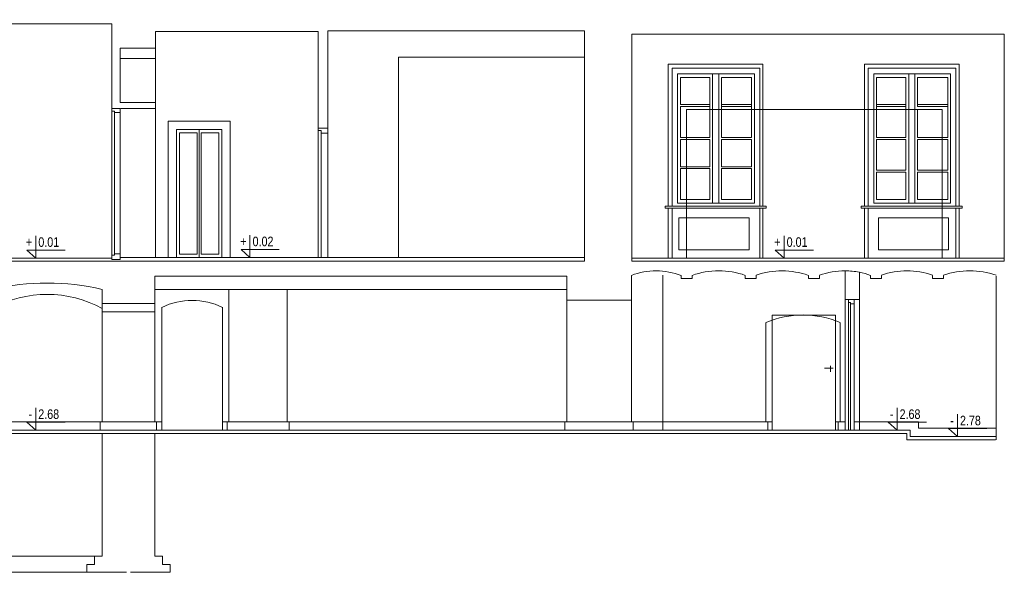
# Model space of a CAD drawing. Header units: millimetres. Extents: x -573548 to 674770, y -246895 to -89040.
# Tile 143 of 199: x 86434 to 101825, y -202898 to -194259. Entities that reach past the tile are written whole.
import ezdxf
from ezdxf import colors
from ezdxf.entities.mleader import LeaderData, LeaderLine
from ezdxf.math import Vec2, Vec3

# ---------------------------------------------------------------- set-up
doc = ezdxf.new("R2010")
doc.units = ezdxf.units.MM
doc.layers.add('0_Nr_pióra__1', color=7, linetype='Continuous', lineweight=13, true_color=0x3f3f3f)
doc.layers.add('__S_WM_OPIS', color=151, linetype='Continuous')
for name, color, linetype, lineweight in [('a-widokowe_Nr_pióra__8', 8, 'Continuous', 9), ('A-ZELBET_Nr_pióra__5', 8, 'Continuous', 9), ('A_okno_Nr_pióra__1', 8, 'Continuous', 9), ('A_okno_Nr_pióra__8', 8, 'Continuous', 9), ('A_warstwy_Nr_pióra__2', 8, 'Continuous', 9), ('A_warstwy_Nr_pióra__8', 8, 'Continuous', 9), ('A_widok_Nr_pióra__1', 8, 'Continuous', 9), ('A_widok_Nr_pióra__2', 8, 'Continuous', 9), ('AO-RZEDNE_Nr_pióra__2', 8, 'Continuous', 9), ('AO-RZEDNE_Nr_pióra__61', 8, 'Continuous', 9), ('co_Nr_pióra__8', 8, 'Continuous', 9), ('DRZWI_Nr_pióra__1', 8, 'Continuous', 9), ('DRZWI_Nr_pióra__2', 8, 'Continuous', 9), ('DRZWI_Nr_pióra__41', 8, 'Continuous', 9), ('niewidoczne_Nr_pióra__1', 8, 'Continuous', 9), ('niewidoczne_Nr_pióra__8', 8, 'Continuous', 9), ('SCIANY_KONSTR_Nr_pióra__1', 8, 'Continuous', 9), ('SCIANY_KONSTR_Nr_pióra__21', 8, 'Continuous', 9)]:
    doc.layers.add(name, color=color, linetype=linetype, lineweight=lineweight)
doc.styles.add('STYL_AUTOMATYCZNY_5', font='arial.ttf', dxfattribs={"width": 0.8})
doc.styles.add('WĄSKI 2', font='arial.ttf', dxfattribs={"width": 0.7})

# ---------------------------------------------------------------- blocks, each defined once
blk = doc.blocks.new('A$C685D2BB2')
at = {"layer": '0_Nr_pióra__1'}
for p, q in [((10495, 4142), (10495, 2222)), ((11445, 4142), (11445, 2222)), ((19939, 3902), (19939, 2352)), ((20034, 3930), (20034, 2222)), ((21024, 3924), (21024, 2222)), ((21099, 3902), (21099, 2352)), ((19939, 2352), (19969, 2352)), ((21069, 2352), (21069, 2222)), ((21069, 2352), (21099, 2352))]:
    blk.add_line(p, q, dxfattribs=at)
for centre, radius, start, end in [((10970, 3165), 1086, 64.0674, 115.9326), ((20519, 2566), 1457, 66.5381, 113.4619)]:
    blk.add_arc(centre, radius, start, end, dxfattribs=at)
at = {"layer": 'a-widokowe_Nr_pióra__8'}
for p, q in [((21230, 2222), (21230, 4218)), ((21260, 2222), (21260, 4218)), ((21317, 2222), (21317, 4198)), ((10495, 2352), (6415, 2352)), ((20034, 2352), (11445, 2352)), ((21176, 2352), (21024, 2352)), ((22323, 2352), (21317, 2352)), ((22323, 2352), (22323, 2252)), ((23525, 2252), (22323, 2252))]:
    blk.add_line(p, q, dxfattribs=at)
at = {"layer": 'A-ZELBET_Nr_pióra__5'}
blk.add_line((9845, 7252), (9715, 7252), dxfattribs=at)
at = {"layer": 'A_okno_Nr_pióra__1'}
for p, q in [((19892, 7942), (18412, 7942)), ((18412, 7942), (18412, 5722)), ((18473, 7882), (18473, 5722)), ((19843, 7882), (18473, 7882)), ((19843, 7882), (19843, 7179)), ((19892, 7942), (19892, 7232)), ((22957, 7942), (21477, 7942)), ((21477, 7942), (21477, 7179)), ((21538, 7882), (21538, 7179)), ((22908, 7882), (21538, 7882)), ((22908, 7882), (22908, 5722)), ((22957, 7942), (22957, 5722)), ((18557, 7792), (18557, 5769)), ((19759, 7792), (18557, 7792)), ((18601, 7732), (19060, 7732)), ((18601, 7732), (18601, 7312)), ((19060, 7732), (19060, 7179)), ((19104, 7792), (19104, 7179)), ((19200, 7792), (19200, 7179)), ((19715, 7732), (19244, 7732)), ((19244, 7732), (19244, 7179)), ((19715, 7732), (19715, 7179)), ((19759, 7792), (19759, 7179)), ((21623, 7792), (21623, 7179)), ((22824, 7792), (21623, 7792)), ((21667, 7732), (22126, 7732)), ((21667, 7732), (21667, 7179)), ((22126, 7732), (22126, 7179)), ((22170, 7792), (22170, 7179)), ((22265, 7792), (22265, 7179)), ((22780, 7732), (22309, 7732)), ((22309, 7732), (22309, 7281)), ((22780, 7732), (22780, 6797)), ((22824, 7792), (22824, 7179)), ((18601, 7312), (18694, 7312)), ((18601, 7282), (18601, 6797)), ((18601, 7282), (18694, 7282)), ((18694, 7312), (19060, 7312)), ((18694, 7282), (19060, 7282)), ((19060, 7282), (19060, 7312)), ((19244, 7282), (19244, 7312)), ((19715, 7312), (19244, 7312)), ((19715, 7282), (19244, 7282)), ((19715, 7179), (19715, 7312)), ((19715, 7282), (19715, 6797)), ((21667, 7179), (21667, 7312)), ((21667, 7312), (22126, 7312)), ((21667, 7282), (21667, 6797)), ((21667, 7282), (22126, 7282)), ((22126, 7282), (22126, 7312)), ((22309, 7282), (22309, 7312)), ((22780, 7312), (22309, 7312)), ((22780, 7282), (22309, 7282)), ((19060, 7179), (19060, 6797)), ((19104, 7179), (19104, 5769)), ((19200, 7179), (19200, 5769)), ((19244, 7179), (19244, 6797)), ((19759, 7179), (19759, 5769)), ((19843, 7179), (19843, 5722)), ((19892, 7232), (19892, 5722)), ((21477, 7179), (21477, 5722)), ((21538, 7179), (21538, 5722)), ((21623, 7179), (21623, 5769)), ((22126, 7179), (22126, 6797)), ((22170, 7179), (22170, 5769)), ((22265, 7179), (22265, 5769)), ((22309, 7232), (22309, 6797)), ((22824, 7179), (22824, 5769)), ((18601, 6797), (18694, 6797)), ((18694, 6797), (19060, 6797)), ((19715, 6797), (19244, 6797)), ((21667, 6797), (22126, 6797)), ((22694, 6797), (22309, 6797)), ((22780, 6797), (22694, 6797)), ((18601, 6767), (18601, 6340)), ((18601, 6767), (18694, 6767)), ((18694, 6767), (19060, 6767)), ((19060, 6767), (19060, 6340)), ((19244, 6767), (19244, 6340)), ((19715, 6767), (19244, 6767)), ((19715, 6767), (19715, 6340)), ((21667, 6767), (21667, 6287)), ((21667, 6767), (22126, 6767)), ((22126, 6767), (22126, 6287)), ((22309, 6767), (22309, 6287)), ((22694, 6767), (22309, 6767)), ((22780, 6767), (22694, 6767)), ((22780, 6767), (22780, 6287)), ((18601, 6340), (18694, 6340)), ((18601, 6310), (18601, 5829)), ((18601, 6310), (18694, 6310)), ((18694, 6340), (19060, 6340)), ((18694, 6310), (19060, 6310)), ((19060, 6310), (19060, 5829)), ((19715, 6340), (19244, 6340)), ((19244, 6310), (19244, 5829)), ((19715, 6310), (19244, 6310)), ((19715, 6310), (19715, 5829)), ((21667, 6287), (22126, 6287)), ((21667, 6257), (21667, 5829)), ((21667, 6257), (22126, 6257)), ((22126, 6257), (22126, 5829)), ((22694, 6287), (22309, 6287)), ((22309, 6257), (22309, 5829)), ((22694, 6257), (22309, 6257)), ((22780, 6287), (22694, 6287)), ((22780, 6257), (22694, 6257)), ((22780, 6257), (22780, 5829)), ((18694, 5722), (18362, 5722)), ((18362, 5722), (18362, 5692)), ((18557, 5769), (18694, 5769)), ((18694, 5829), (18601, 5829)), ((19060, 5829), (18694, 5829)), ((18694, 5769), (19759, 5769)), ((19942, 5722), (18694, 5722)), ((19715, 5829), (19244, 5829)), ((19942, 5722), (19942, 5692)), ((22694, 5722), (21427, 5722)), ((21427, 5722), (21427, 5692)), ((21623, 5769), (22694, 5769)), ((22126, 5829), (21667, 5829)), ((22694, 5829), (22309, 5829)), ((22780, 5829), (22694, 5829)), ((22694, 5769), (22824, 5769)), ((23007, 5722), (22694, 5722)), ((23007, 5722), (23007, 5692)), ((18694, 5692), (18362, 5692)), ((18412, 5692), (18412, 4912)), ((18473, 5692), (18473, 4912)), ((19843, 5692), (18694, 5692)), ((19942, 5692), (18694, 5692)), ((19843, 5692), (19843, 4912)), ((19892, 5692), (19892, 4912)), ((22694, 5692), (21427, 5692)), ((21477, 5692), (21477, 4912)), ((21538, 5692), (21538, 4912)), ((23007, 5692), (22694, 5692)), ((22908, 5692), (22874, 5692)), ((22908, 5692), (22908, 4912)), ((22957, 5692), (22957, 4912))]:
    blk.add_line(p, q, dxfattribs=at)
at = {"layer": 'A_okno_Nr_pióra__8'}
for points in [[(18676, 5542), (18576, 5542), (18576, 5040), (18676, 5040)], [(22694, 5542), (22794, 5542), (22794, 5040), (22694, 5040)]]:
    blk.add_lwpolyline(points, dxfattribs=at)
at = {"layer": 'A_warstwy_Nr_pióra__2'}
for p, q in [((14194, 8052), (14194, 4922)), ((14194, 8052), (17104, 8052)), ((18694, 7232), (22694, 7232))]:
    blk.add_line(p, q, dxfattribs=at)
at = {"layer": 'A_warstwy_Nr_pióra__8'}
blk.add_line((9854, 8032), (10395, 8032), dxfattribs=at)
at = {"layer": 'A_widok_Nr_pióra__1'}
for p, q in [((10395, 4922), (10395, 8192)), ((9715, 4891), (9715, 7252)), ((9845, 4891), (9845, 7252)), ((9755, 4957), (9755, 7208)), ((12939, 4922), (12939, 6905)), ((12984, 4922), (12984, 6862)), ((13090, 4922), (13090, 6862)), ((18326, 2222), (18326, 4647)), ((16825, 4422), (10384, 4422)), ((11545, 2352), (11545, 4422)), ((12455, 2352), (12455, 4422)), ((9564, 4202), (9564, 4072)), ((10384, 4241), (10384, 2352)), ((16825, 4252), (16825, 2352)), ((17835, 4252), (17835, 2352)), ((21176, 4262), (21176, 2222)), ((21399, 4262), (21399, 2222)), ((9564, 4072), (9564, 2352)), ((9564, 4072), (10384, 4072)), ((9534, 2352), (9534, 2222)), ((10414, 2352), (10414, 2222)), ((11515, 2222), (11515, 2352)), ((11515, 2352), (11545, 2352)), ((12455, 2352), (12485, 2352)), ((12485, 2222), (12485, 2352)), ((16795, 2352), (16795, 2222)), ((16795, 2352), (16825, 2352)), ((17835, 2352), (17865, 2352)), ((17865, 2352), (17865, 2222)), ((19969, 2352), (19969, 2222))]:
    blk.add_line(p, q, dxfattribs=at)
blk.add_arc((8704, 2573), 1772, 60.964, 119.036, dxfattribs=at)
at = {"layer": 'A_widok_Nr_pióra__2'}
for p, q in [((18694, 4912), (18694, 7232)), ((22694, 4912), (22694, 7232))]:
    blk.add_line(p, q, dxfattribs=at)
at = {"layer": 'AO-RZEDNE_Nr_pióra__2'}
for points in [[(8525, 5261), (8525, 4912), (8384, 5037), (8982, 5037)], [(11873, 5271), (11873, 4922), (11733, 5047), (12331, 5047)], [(20222, 5261), (20222, 4912), (20081, 5037), (20679, 5037)], [(8525, 2571), (8525, 2222), (8384, 2347), (8982, 2347)], [(21988, 2571), (21988, 2222), (21848, 2347), (22446, 2347)], [(22933, 2471), (22933, 2122), (22792, 2247), (23390, 2247)]]:
    blk.add_lwpolyline(points, dxfattribs=at)
at = {"layer": 'co_Nr_pióra__8'}
for points in [[(18676, 5040), (19674, 5040), (19674, 5542), (18676, 5542)], [(22694, 5040), (21695, 5040), (21695, 5542), (22694, 5542)]]:
    blk.add_lwpolyline(points, dxfattribs=at)
at = {"layer": 'DRZWI_Nr_pióra__1'}
for p, q in [((11049, 6872), (10774, 6872)), ((10774, 6872), (10774, 4972)), ((11049, 6872), (11049, 4972)), ((11079, 6922), (11079, 4922)), ((11384, 6872), (11109, 6872)), ((11109, 6872), (11109, 4972)), ((11384, 6872), (11384, 4972)), ((11049, 4972), (10774, 4972)), ((11384, 4972), (11109, 4972))]:
    blk.add_line(p, q, dxfattribs=at)
at = {"layer": 'DRZWI_Nr_pióra__2'}
for p, q in [((11564, 7052), (10594, 7052)), ((10594, 4922), (10594, 7052)), ((11564, 4922), (11564, 7052)), ((11434, 6922), (10724, 6922)), ((10724, 6922), (10724, 4922)), ((11434, 6922), (11434, 4922)), ((20991, 3191), (20854, 3191)), ((20948, 3227), (20948, 3135))]:
    blk.add_line(p, q, dxfattribs=at)
blk.add_lwpolyline([(9845, 4891), (9845, 4957), (9845, 4977), (9755, 4977), (9755, 4957), (9715, 4957), (9715, 4891)], close=True, dxfattribs=at)
at = {"layer": 'DRZWI_Nr_pióra__41'}
for points in [[(9845, 7252), (9845, 7208), (9845, 7188), (9755, 7188), (9755, 7208), (9715, 7208), (9715, 7252)], [(21317, 4262), (21317, 4218), (21317, 4198), (21260, 4198), (21260, 4218), (21230, 4218), (21230, 4262)]]:
    blk.add_lwpolyline(points, close=True, dxfattribs=at)
blk.add_lwpolyline([(12939, 6942), (12939, 6905), (12984, 6905), (12984, 6862), (13090, 6862), (13090, 6942)], dxfattribs=at)
at = {"layer": 'niewidoczne_Nr_pióra__1'}
for p, q in [((20034, 4022), (21024, 4022)), ((20034, 3930), (20034, 4022)), ((21024, 3924), (21024, 4022))]:
    blk.add_line(p, q, dxfattribs=at)
at = {"layer": 'niewidoczne_Nr_pióra__8'}
for p, q in [((3778, 252), (9564, 252)), ((3898, 0), (9367, 0))]:
    blk.add_line(p, q, dxfattribs=at)
at = {"layer": 'SCIANY_KONSTR_Nr_pióra__1'}
blk.add_lwpolyline([(9564, 2168), (9564, 252), (9444, 252)], dxfattribs=at)
at = {"layer": 'SCIANY_KONSTR_Nr_pióra__21'}
for p, q in [((9715, 8574), (7722, 8574)), ((9715, 8574), (7784, 8574)), ((9715, 7252), (9715, 8574)), ((12939, 8452), (10395, 8452)), ((10395, 8192), (10395, 8452)), ((12939, 6942), (12939, 8452)), ((13090, 6942), (13090, 8462)), ((17103, 8462), (13090, 8462)), ((17103, 4922), (17103, 8462)), ((23664, 8412), (17841, 8412)), ((17841, 8412), (17841, 4912)), ((23664, 8412), (23664, 4912)), ((10395, 8192), (9845, 8192)), ((9845, 7342), (9845, 8192)), ((9854, 8192), (10395, 8192)), ((9845, 7252), (9715, 7252)), ((9845, 7342), (10395, 7342)), ((9854, 7252), (10395, 7252)), ((10395, 7252), (10395, 7342)), ((12939, 6942), (13090, 6942)), ((7605, 4912), (9715, 4912)), ((7605, 4862), (17103, 4862)), ((9845, 4922), (17103, 4922)), ((17103, 4922), (17103, 4862)), ((17841, 4912), (23664, 4912)), ((17841, 4912), (17841, 4862)), ((17841, 4862), (23664, 4862)), ((23664, 4912), (23664, 4862)), ((10384, 4631), (16825, 4631)), ((10384, 4202), (10384, 4631)), ((16825, 4252), (16825, 4631)), ((17835, 4252), (17835, 4642)), ((18614, 4592), (18614, 4639)), ((18784, 4592), (18784, 4642)), ((19615, 4592), (19615, 4642)), ((19784, 4592), (19784, 4646)), ((20603, 4592), (20603, 4642)), ((20773, 4592), (20773, 4642)), ((21176, 4712), (21176, 4262)), ((21399, 4690), (21399, 4262)), ((21573, 4592), (21573, 4639)), ((21743, 4592), (21743, 4642)), ((22543, 4592), (22543, 4642)), ((22713, 4592), (22713, 4642)), ((23535, 2122), (23535, 4627)), ((18784, 4592), (18614, 4592)), ((19784, 4592), (19615, 4592)), ((20773, 4592), (20603, 4592)), ((21743, 4592), (21573, 4592)), ((22713, 4592), (22543, 4592)), ((9564, 4202), (9564, 4422)), ((9564, 4202), (10384, 4202)), ((16825, 4252), (17835, 4252)), ((21176, 4262), (21399, 4262)), ((22193, 2222), (6255, 2222)), ((22143, 2168), (6415, 2168)), ((10384, 2168), (10384, 252)), ((22143, 2168), (22143, 2072)), ((22193, 2222), (22193, 2122)), ((23525, 2072), (22143, 2072)), ((23535, 2122), (22193, 2122)), ((23535, 2122), (23535, 2072)), ((9444, 252), (9444, 124)), ((10384, 252), (10504, 252)), ((10504, 252), (10504, 124)), ((9324, 124), (9324, 0)), ((9444, 124), (9324, 124)), ((9944, 0), (9324, 0)), ((10004, 0), (10624, 0)), ((10504, 124), (10624, 124)), ((10624, 124), (10624, 0))]:
    blk.add_line(p, q, dxfattribs=at)
for centre, radius, start, end in [((18220, 3616), 1096, 68.9271, 110.5907), ((19200, 3447), 1265, 70.8514, 109.1486), ((20188, 3447), 1265, 70.8514, 108.6099), ((21173, 3533), 1179, 89.8714, 109.8166), ((21173, 3533), 1179, 78.9509, 89.8714), ((21173, 3533), 1179, 70.1554, 78.9509), ((22143, 3535), 1178, 70.1416, 109.8584), ((23124, 3473), 1240, 70.6453, 109.3547), ((8704, 774), 3748, 76.735, 103.265)]:
    blk.add_arc(centre, radius, start, end, dxfattribs=at)
at = {"layer": 'AO-RZEDNE_Nr_pióra__61', "char_height": 150, "attachment_point": 7, "style": 'STYL_AUTOMATYCZNY_5'}
for s, insert in [('\\A1;{\\pql;\\fArial|b0|i0|c238|p0;\\W0.800000;0.01}', (8565, 5085)), ('\\A1;{\\pql;\\fArial|b0|i0|c238|p0;\\W0.800000;0.02}', (11914, 5095)), ('\\A1;{\\pql;\\fArial|b0|i0|c238|p0;\\W0.800000;0.01}', (20262, 5085)), ('\\A1;{\\pql;\\fArial|b0|i0|c238|p0;\\W0.800000;+}', (8370, 5087)), ('\\A1;{\\pql;\\fArial|b0|i0|c238|p0;\\W0.800000;+}', (11719, 5097)), ('\\A1;{\\pql;\\fArial|b0|i0|c238|p0;\\W0.800000;+}', (20067, 5087)), ('\\A1;{\\pql;\\fArial|b0|i0|c238|p0;\\W0.800000;2.68}', (8564, 2395)), ('\\A1;{\\pql;\\fArial|b0|i0|c238|p0;\\W0.800000;2.68}', (22027, 2395)), ('\\A1;{\\pql;\\fArial|b0|i0|c238|p0;\\W0.800000;-}', (8411, 2397)), ('\\A1;{\\pql;\\fArial|b0|i0|c238|p0;\\W0.800000;-}', (21875, 2397)), ('\\A1;{\\pql;\\fArial|b0|i0|c238|p0;\\W0.800000;-}', (22819, 2297)), ('\\A1;{\\pql;\\fArial|b0|i0|c238|p0;\\W0.800000;2.78}', (22971, 2295))]:
    blk.add_mtext(s, dxfattribs=dict(at, insert=insert))

msp = doc.modelspace()

# ---------------------------------------------------------------- block references
at = {"color": 150}
msp.add_blockref('A$C685D2BB2', (78160.5, -202897.5), dxfattribs=at)

# ---------------------------------------------------------------- next in the draw order: leaders
at = {"layer": '__S_WM_OPIS'}
ml = msp.add_multileader_mtext('Standard', dxfattribs=at)
ml.set_content('CENTRALA NAWIEWNO-WYWIEWNA NW2\\Pz przeciwprądowy wymiennikiem odzysku ciepła prod. Komfovent\\P ,lub równoważna\\PVn=1250m³/h; 250Pa, Nele=1x0,5kW; 1-230V \\PVw=1010m³/h; 250Pa, Nele=1x0,5kW; 1-230V\\PNagrzewnico-chłodnica freonowa - Qg=3,6kW/Qch=4,3kW\\PWymiary urządzenia: dł x wys x szer = 1810x905x910 mm\\PWaga: 225 kg\\P', color=256, style='WĄSKI 2')
ml.set_leader_properties()
ml.build(insert=Vec2(0, 0))
ml.multileader.update_dxf_attribs({"has_text_frame": 1, "dogleg_length": 100, "arrow_head_size": 150})
ctx = ml.context
ctx.base_point, ctx.char_height, ctx.arrow_head_size, ctx.landing_gap_size, ctx.plane_origin = Vec3(95915.1, -190058.5), 100, 150, 100, Vec3(97054.2, -188573.9)
ctx.text_align_type = 2
notes = []
notes.append((ctx, [(0, (1, 1, 0), (96006.7, -190124.3), (-0.6999616, 0.7141805), 65, [(0, [(98431.3, -190466.9), (96006.7, -189924.3)], 0, [])])]))
ctx.mtext.insert, ctx.mtext.alignment, ctx.mtext.flow_direction = Vec3(95891.2, -189941.8), 3, 5
ctx.mtext.has_bg_fill, ctx.mtext.bg_color, ctx.mtext.bg_scale_factor, ctx.mtext.bg_transparency, ctx.mtext.use_window_bg_color = 1, -1027028792, 1.5, 0, 1
for ctx, leaders in notes:
    for number, flags, end, landing, length, lines in leaders:
        leader = LeaderData()
        leader.index, (leader.has_last_leader_line, leader.has_dogleg_vector, leader.attachment_direction) = number, flags
        leader.last_leader_point, leader.dogleg_vector, leader.dogleg_length = Vec3(end), Vec3(landing), length
        for number, points, colour, breaks in lines:
            line = LeaderLine()
            line.index, line.vertices, line.color, line.breaks = number, Vec3.list(points), colors.encode_raw_color(colour), breaks
            leader.lines.append(line)
        ctx.leaders.append(leader)

doc.saveas('drawing.dxf')
